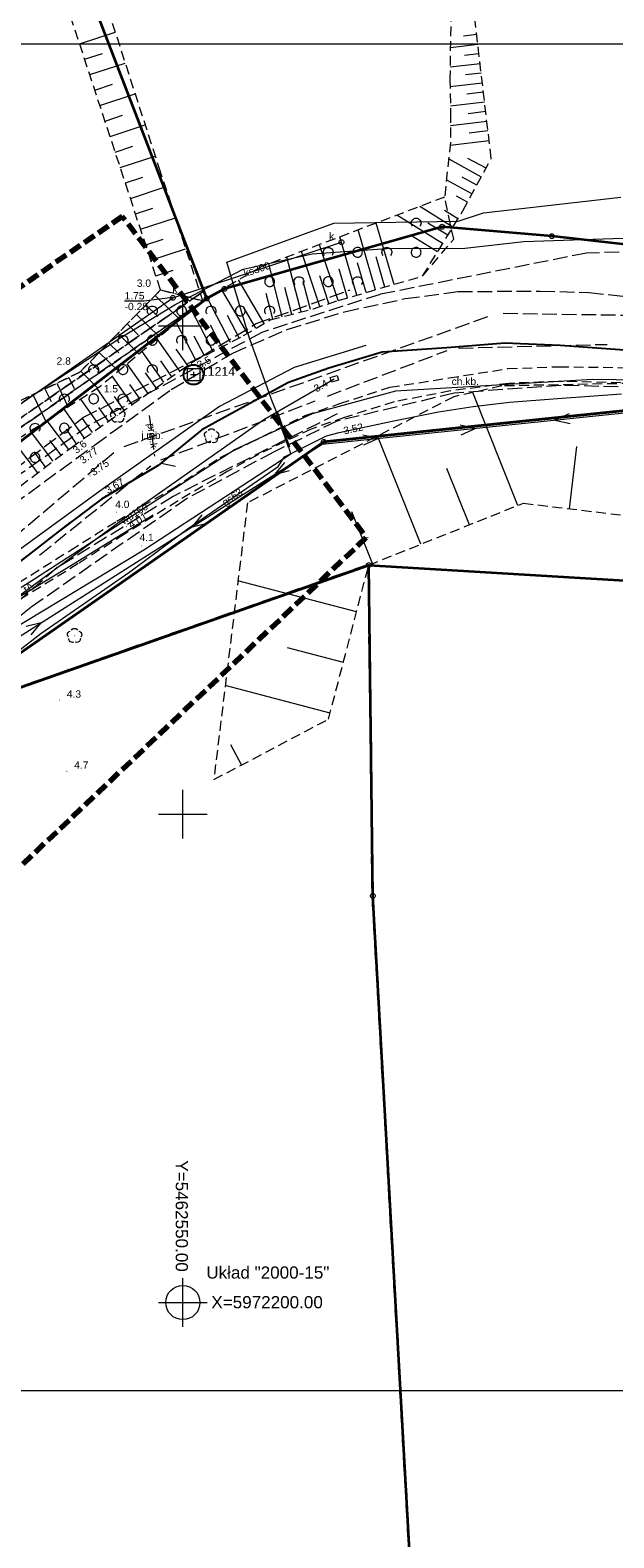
# Model space of a CAD drawing. Extents: x 5459987 to 5506369, y 5959610 to 5991660.
# Tile 36 of 51: x 5462534 to 5462594, y 5972176 to 5972330. Entities that reach past the tile are written whole.
import ezdxf
from ezdxf.enums import TextEntityAlignment as Align

# ---------------------------------------------------------------- set-up
doc = ezdxf.new("R2010")
doc.units = 0
for name, pattern in [('L_0_05', [1.75, 1.25, -0.5]), ('PRZER1-1', [1, 0.5, -0.5]), ('PRZER2-1', [1.5, 1, -0.5]), ('PRZER3-1', [2, 1.5, -0.5]), ('PRZER3-2', [2.5, 1.5, -1])]:
    doc.linetypes.add(name, pattern=pattern)
doc.layers.get('0').update_dxf_attribs({"linetype": 'CONTINUOUS'})
for name, color, linetype, lineweight in [('ARKUSZ', 7, 'CONTINUOUS', 18), ('GEPPGD', 7, 'CONTINUOUS', 18), ('GEPPGO', 7, 'CONTINUOUS', 18), ('GESDZI', 7, 'CONTINUOUS', 18), ('GESJOB', 7, 'CONTINUOUS', 35), ('GESOZN', 7, 'CONTINUOUS', 18), ('GSLKRW', 7, 'CONTINUOUS', 25), ('GSPSSP', 7, 'CONTINUOUS', 18), ('GSPSSP_O', 7, 'CONTINUOUS', 18), ('GSPWPN', 7, 'CONTINUOUS', 13), ('GSPWPN_O', 7, 'CONTINUOUS', 13), ('GSPWPS', 7, 'CONTINUOUS', 13), ('GSPWPS_O', 7, 'CONTINUOUS', 13), ('GSSKOA', 7, 'CONTINUOUS', 18), ('GSSKOA_O', 7, 'CONTINUOUS', 18), ('GSSKOD', 7, 'CONTINUOUS', 18), ('GSSKOD_O', 7, 'CONTINUOUS', 18), ('GSSZAD', 7, 'CONTINUOUS', 18), ('GSSZSN', 7, 'CONTINUOUS', 18), ('GULLOB', 7, 'CONTINUOUS', 35), ('GUPIKP', 7, 'CONTINUOUS', 18), ('GUPPRZ_O', 7, 'CONTINUOUS', 18), ('KRZYZE_2000', 230, 'CONTINUOUS', 18), ('OSN_OZN', 1, 'L_0_05', 18), ('RAMKA', 7, 'CONTINUOUS', 18), ('ZAKRES', 3, 'L_0_05', 18)]:
    doc.layers.add(name, color=color, linetype=linetype, lineweight=lineweight)
for name, color, linetype, lineweight, true_color in [('GESKKL', 7, 'CONTINUOUS', 18, 0x24bc24), ('GESUZY', 7, 'CONTINUOUS', 18, 0x008000), ('GSPRDL', 7, 'CONTINUOUS', 18, 0x008000), ('GULEPR', 1, 'CONTINUOUS', 18, 0xff0000), ('GULGPR', 7, 'CONTINUOUS', 18, 0xbfbf00), ('GULGPR_O', 7, 'CONTINUOUS', 18, 0xbfbf00), ('GULKPR', 7, 'CONTINUOUS', 18, 0x803300), ('GULKPR_O', 7, 'CONTINUOUS', 18, 0x803300), ('GULTPR', 7, 'CONTINUOUS', 18, 0xff9100), ('GULTPR_O', 7, 'CONTINUOUS', 18, 0xff9100), ('GULWPR', 5, 'CONTINUOUS', 18, 0x0000ff), ('GULWPR_O', 5, 'CONTINUOUS', 18, 0x0000ff), ('GUPKSD', 7, 'CONTINUOUS', 18, 0x803300), ('GUPKSD_O', 7, 'CONTINUOUS', 18, 0x803300)]:
    doc.layers.add(name, color=color, linetype=linetype, lineweight=lineweight, true_color=true_color)
doc.styles.add('Arial', font='arial.ttf')

# ---------------------------------------------------------------- blocks, each defined once
blk = doc.blocks.new('GSPSSP1')
at = {"color": 0}
blk.add_lwpolyline([(0.625, 0.625), (0.625, -0.625), (-0.625, -0.625), (-0.625, 0.625)], close=True, dxfattribs=at)
for points in [[(0.3, 0), (-0.3, 0)], [(0, 0.3), (0, -0.3)]]:
    blk.add_lwpolyline(points, dxfattribs=at)
blk = doc.blocks.new('GSPRDL1')
blk.add_hatch(color=0).paths.add_polyline_path([(0, -0.045), (0.013906, -0.042798), (0.02645, -0.036406), (0.036406, -0.02645), (0.042798, -0.013906), (0.045, 0), (0.042798, 0.013906), (0.036406, 0.02645), (0.02645, 0.036406), (0.013906, 0.042798), (0, 0.045), (-0.013906, 0.042798), (-0.02645, 0.036406), (-0.036406, 0.02645), (-0.042798, 0.013906), (-0.045, 0), (-0.042798, -0.013906), (-0.036406, -0.02645), (-0.02645, -0.036406), (-0.013906, -0.042798)])
at = {"color": 0}
for points in [[(-0.635969, -0.134326), (-0.70458, -0.024001), (-0.731429, 0.103115), (-0.713292, 0.231763), (-0.652348, 0.346501), (-0.55591, 0.433559), (-0.435555, 0.482485)], [(-0.324277, 0.563333), (-0.240553, 0.662679), (-0.127956, 0.727494), (0, 0.75), (0.127956, 0.727494), (0.240553, 0.662679), (0.324277, 0.563333)], [(0.435555, 0.482485), (0.55591, 0.433559), (0.652348, 0.346501), (0.713292, 0.231763), (0.731429, 0.103115), (0.70458, -0.024001), (0.635969, -0.134326)], [(-0.068773, -0.646351), (-0.194901, -0.677512), (-0.324092, -0.663766), (-0.440839, -0.606763), (-0.531129, -0.513345), (-0.584125, -0.394725), (-0.593465, -0.265141)], [(0.593465, -0.265141), (0.584125, -0.394725), (0.531129, -0.513345), (0.440839, -0.606763), (0.324092, -0.663766), (0.194901, -0.677512), (0.068773, -0.646351)]]:
    blk.add_lwpolyline(points, dxfattribs=at)
blk = doc.blocks.new('GSPWPN1')
blk.add_hatch(color=0).paths.add_polyline_path([(-0.045, 0), (-0.043467, -0.011647), (-0.038971, -0.0225), (-0.03182, -0.03182), (-0.0225, -0.038971), (-0.011647, -0.043467), (0, -0.045), (0.011647, -0.043467), (0.0225, -0.038971), (0.03182, -0.03182), (0.038971, -0.0225), (0.043467, -0.011647), (0.045, 0), (0.043467, 0.011647), (0.038971, 0.0225), (0.03182, 0.03182), (0.0225, 0.038971), (0.011647, 0.043467), (0, 0.045), (-0.011647, 0.043467), (-0.0225, 0.038971), (-0.03182, 0.03182), (-0.038971, 0.0225), (-0.043467, 0.011647)])
blk = doc.blocks.new('GSPWPS1')
blk.add_hatch(color=0).paths.add_polyline_path([(-0.045, 0), (-0.043467, -0.011647), (-0.038971, -0.0225), (-0.03182, -0.03182), (-0.0225, -0.038971), (-0.011647, -0.043467), (0, -0.045), (0.011647, -0.043467), (0.0225, -0.038971), (0.03182, -0.03182), (0.038971, -0.0225), (0.043467, -0.011647), (0.045, 0), (0.043467, 0.011647), (0.038971, 0.0225), (0.03182, 0.03182), (0.0225, 0.038971), (0.011647, 0.043467), (0, 0.045), (-0.011647, 0.043467), (-0.0225, 0.038971), (-0.03182, 0.03182), (-0.038971, 0.0225), (-0.043467, 0.011647)])
blk = doc.blocks.new('GUPKSD1')
at = {"color": 0}
blk.add_lwpolyline([(0, 0.25), (0.064705, 0.241481), (0.125, 0.216506), (0.176777, 0.176777), (0.216506, 0.125), (0.241481, 0.064705), (0.25, 0), (0.241481, -0.064705), (0.216506, -0.125), (0.176777, -0.176777), (0.125, -0.216506), (0.064705, -0.241481), (0, -0.25), (-0.064705, -0.241481), (-0.125, -0.216506), (-0.176777, -0.176777), (-0.216506, -0.125), (-0.241481, -0.064705), (-0.25, 0), (-0.241481, 0.064705), (-0.216506, 0.125), (-0.176777, 0.176777), (-0.125, 0.216506), (-0.064705, 0.241481)], close=True, dxfattribs=at)
blk = doc.blocks.new('GUPIKP1_3')
at = {"color": 0}
blk.add_lwpolyline([(0.375, -0.25), (-0.375, -0.25), (-0.375, 0.25), (0.375, 0.25)], close=True, dxfattribs=at)
blk = doc.blocks.new('GEPPGD1_1')
at = {"color": 0}
blk.add_lwpolyline([(0, 0.25), (0.077254, 0.237764), (0.146946, 0.202254), (0.202254, 0.146946), (0.237764, 0.077254), (0.25, 0), (0.237764, -0.077254), (0.202254, -0.146946), (0.146946, -0.202254), (0.077254, -0.237764), (0, -0.25), (-0.077254, -0.237764), (-0.146946, -0.202254), (-0.202254, -0.146946), (-0.237764, -0.077254), (-0.25, 0), (-0.237764, 0.077254), (-0.202254, 0.146946), (-0.146946, 0.202254), (-0.077254, 0.237764)], close=True, dxfattribs=at)
blk = doc.blocks.new('GEPPGO1_1')
at = {"color": 0}
blk.add_lwpolyline([(0, 0.25), (0.077254, 0.237764), (0.146946, 0.202254), (0.202254, 0.146946), (0.237764, 0.077254), (0.25, 0), (0.237764, -0.077254), (0.202254, -0.146946), (0.146946, -0.202254), (0.077254, -0.237764), (0, -0.25), (-0.077254, -0.237764), (-0.146946, -0.202254), (-0.202254, -0.146946), (-0.237764, -0.077254), (-0.25, 0), (-0.237764, 0.077254), (-0.202254, 0.146946), (-0.146946, 0.202254), (-0.077254, 0.237764)], close=True, dxfattribs=at)
blk = doc.blocks.new('SUEP1')
at = {"color": 0}
blk.add_lwpolyline([(-0.75, -0.5), (0.75, 0), (-0.75, 0.5)], dxfattribs=at)
blk = doc.blocks.new('GSSZAD1')
at = {"color": 0}
blk.add_lwpolyline([(0.5, 0), (0.490964, 0.094626), (0.464184, 0.185831), (0.420627, 0.27032), (0.361867, 0.34504), (0.290028, 0.407288), (0.207708, 0.454816), (0.117879, 0.485906), (0.023791, 0.499434), (-0.071157, 0.494911), (-0.163534, 0.4725), (-0.25, 0.433013), (-0.32743, 0.377875), (-0.393027, 0.309079), (-0.444418, 0.229113), (-0.479746, 0.140866), (-0.497736, 0.047528), (-0.497736, -0.047528), (-0.479746, -0.140866), (-0.444418, -0.229113), (-0.393027, -0.309079), (-0.32743, -0.377875), (-0.25, -0.433013), (-0.163534, -0.4725), (-0.071157, -0.494911), (0.023791, -0.499434), (0.117879, -0.485906), (0.207708, -0.454816), (0.290028, -0.407288), (0.361867, -0.34504), (0.420627, -0.27032), (0.464184, -0.185831), (0.490964, -0.094626)], close=True, dxfattribs=at)
blk = doc.blocks.new('GSSZAD2')
at = {"color": 0}
blk.add_lwpolyline([(-0.390312, -0.3125), (-0.445567, -0.226869), (-0.482312, -0.131814), (-0.49902, -0.031282), (-0.494998, 0.070549), (-0.470412, 0.169449), (-0.426283, 0.26131), (-0.364446, 0.342315), (-0.287468, 0.409099), (-0.198548, 0.458889), (-0.10138, 0.489614), (0, 0.5), (0.10138, 0.489614), (0.198548, 0.458889), (0.287468, 0.409099), (0.364446, 0.342315), (0.426283, 0.26131), (0.470412, 0.169449), (0.494998, 0.070549), (0.49902, -0.031282), (0.482312, -0.131814), (0.445567, -0.226869), (0.390312, -0.3125)], dxfattribs=at)

msp = doc.modelspace()

# ---------------------------------------------------------------- linework, layer by layer
at = {"layer": 'ARKUSZ', "color": 252, "linetype": 'Continuous', "lineweight": 13, "flags": 128}
msp.add_lwpolyline([(5462335.08, 5972031.83), (5462632.06, 5972031.83), (5462632.06, 5972328.82), (5462335.08, 5972328.82), (5462335.08, 5972031.83)], dxfattribs=at)
at = {"layer": 'GESDZI', "color": 86, "linetype": 'Continuous', "lineweight": 35, "true_color": 0x1a7000, "elevation": 10.22}
for points in [[(5462552.44, 5972302.79), (5462515.07, 5972400), (5462508.3, 5972371.1), (5462501.95, 5972343.96), (5462495.52, 5972316.49), (5462483.95, 5972267.08), (5462501.99, 5972264.94), (5462514.49, 5972273.68)], [(5462651.22, 5972267.96), (5462653.76, 5972289.26), (5462603.85, 5972292.22), (5462564.43, 5972288.11), (5462523.12, 5972259.37), (5462569.03, 5972275.5), (5462615.12, 5972272.71)]]:
    msp.add_lwpolyline(points, close=True, dxfattribs=at)
for points in [[(5462464.9, 5972151.67), (5462472.7, 5972196.07), (5462523.12, 5972259.37), (5462564.43, 5972288.11), (5462603.85, 5972292.22), (5462653.76, 5972289.26), (5462695.34, 5972286.78), (5462700.13, 5972289.31), (5462695.37, 5972302.27), (5462663.21, 5972300.67), (5462630.84, 5972304.3), (5462587.76, 5972309.16), (5462576.53, 5972310.13), (5462554.27, 5972303.77), (5462552.44, 5972302.79), (5462514.49, 5972273.68), (5462499.09, 5972259.82), (5462484.81, 5972241.37), (5462479.23, 5972234.17), (5462464.73, 5972209.82), (5462457.45, 5972184.44), (5462453.87, 5972157.77)], [(5462868.07, 5971903.66), (5462716.09, 5971917.91), (5462701.65, 5971919.26), (5462699.25, 5971919.55), (5462696.65, 5971919.73), (5462678.14, 5971921.53), (5462658.22, 5971923.38), (5462639.31, 5971925.14), (5462580.4, 5971930.64), (5462580.99, 5971970.63), (5462581.26, 5971988.63), (5462581.38, 5971996.63), (5462581.71, 5972019.24), (5462579.02, 5972070.41), (5462569.44, 5972241.64), (5462569.03, 5972275.5), (5462523.12, 5972259.37), (5462472.7, 5972196.07), (5462464.9, 5972151.67), (5462468.85, 5972073.61), (5462424.66, 5971940.41), (5462396.95, 5971904.43), (5462373.23, 5971712.32)]]:
    msp.add_lwpolyline(points, dxfattribs=at)
at = {"layer": 'GESJOB', "color": 252, "linetype": 'PRZER3-2', "lineweight": 35, "elevation": 10.22}
msp.add_lwpolyline([(5462579.02, 5972070.41), (5462569.44, 5972241.64), (5462569.03, 5972275.5), (5462523.12, 5972259.37), (5462472.7, 5972196.07), (5462464.9, 5972151.67)], dxfattribs=at)
msp.add_lwpolyline([(5462579.02, 5972070.41), (5462569.44, 5972241.64), (5462569.03, 5972275.5), (5462523.12, 5972259.37), (5462472.7, 5972196.07), (5462464.9, 5972151.67)], dxfattribs=at)
at = {"layer": 'GESKKL', "color": 252, "linetype": 'PRZER3-1', "lineweight": 18, "elevation": 10.06}
for points in [[(5462552.15, 5972303.54), (5462521.68, 5972382.8), (5462512.43, 5972406.86), (5462504.94, 5972371.87), (5462499.05, 5972344.63), (5462492.71, 5972317.15), (5462492.48, 5972316.16), (5462491.32, 5972316.47), (5462490.15, 5972316.86), (5462510.86, 5972276.46), (5462512.83, 5972276.31)], [(5462510.86, 5972276.46), (5462493.92, 5972277.83), (5462471.69, 5972283.13), (5462471.58, 5972282.03), (5462494.03, 5972276.57), (5462511.4, 5972275.42), (5462512.83, 5972275.32), (5462552.44, 5972302.79), (5462552.15, 5972303.54), (5462512.83, 5972276.31)], [(5462514.49, 5972273.68), (5462552.44, 5972302.79), (5462512.83, 5972275.32), (5462511.4, 5972275.42), (5462512.87, 5972272.55)], [(5462653.76, 5972289.26), (5462652.83, 5972281.43), (5462641.59, 5972282.05), (5462642.54, 5972289.93), (5462603.85, 5972292.22), (5462564.43, 5972288.11), (5462523.12, 5972259.37), (5462569.03, 5972275.5), (5462584.95, 5972274.54), (5462615.12, 5972272.71), (5462611.34, 5972241.74), (5462709.65, 5972236.05), (5462707.26, 5972248.16), (5462695.34, 5972286.78)]]:
    msp.add_lwpolyline(points, close=True, dxfattribs=at)
at = {"layer": 'GESOZN', "color": 252, "linetype": 'Continuous', "lineweight": 18, "elevation": 10.1}
msp.add_lwpolyline([(5462499.09, 5972259.82), (5462514.49, 5972273.68), (5462552.44, 5972302.79), (5462554.27, 5972303.77), (5462576.53, 5972310.13), (5462587.76, 5972309.16), (5462630.84, 5972304.3), (5462663.21, 5972300.67), (5462677.34, 5972310.48), (5462685.73, 5972328.91), (5462697.34, 5972382.35), (5462725.19, 5972503.01)], dxfattribs=at)
at = {"layer": 'GESUZY', "color": 252, "linetype": 'PRZER1-1', "lineweight": 18, "elevation": 10.08}
for points in [[(5462552.15, 5972303.54), (5462521.68, 5972382.8), (5462512.43, 5972406.86), (5462504.94, 5972371.87), (5462499.05, 5972344.63), (5462492.71, 5972317.15), (5462492.48, 5972316.16), (5462491.32, 5972316.47), (5462490.15, 5972316.86), (5462510.86, 5972276.46), (5462512.83, 5972276.31)], [(5462510.86, 5972276.46), (5462493.92, 5972277.83), (5462471.69, 5972283.13), (5462471.58, 5972282.03), (5462494.03, 5972276.57), (5462511.4, 5972275.42), (5462512.83, 5972275.32), (5462552.44, 5972302.79), (5462552.15, 5972303.54), (5462512.83, 5972276.31)], [(5462514.49, 5972273.68), (5462552.44, 5972302.79), (5462512.83, 5972275.32), (5462511.4, 5972275.42), (5462512.87, 5972272.55)], [(5462653.76, 5972289.26), (5462652.83, 5972281.43), (5462641.59, 5972282.05), (5462642.54, 5972289.93), (5462603.85, 5972292.22), (5462564.43, 5972288.11), (5462523.12, 5972259.37), (5462569.03, 5972275.5), (5462584.95, 5972274.54), (5462615.12, 5972272.71), (5462611.34, 5972241.74), (5462709.65, 5972236.05), (5462707.26, 5972248.16), (5462695.34, 5972286.78)]]:
    msp.add_lwpolyline(points, close=True, dxfattribs=at)
for points in [[(5462464.9, 5972151.67), (5462472.7, 5972196.07), (5462523.12, 5972259.37), (5462564.43, 5972288.11), (5462603.85, 5972292.22), (5462642.54, 5972289.93), (5462653.76, 5972289.26), (5462695.34, 5972286.78), (5462700.13, 5972289.31), (5462695.37, 5972302.27), (5462663.21, 5972300.67), (5462644.62, 5972302.75), (5462630.84, 5972304.3), (5462587.76, 5972309.16), (5462576.53, 5972310.13), (5462554.27, 5972303.77), (5462552.44, 5972302.79), (5462514.49, 5972273.68), (5462499.09, 5972259.82), (5462484.81, 5972241.37), (5462479.23, 5972234.17), (5462464.73, 5972209.82), (5462457.45, 5972184.44), (5462453.87, 5972157.77)], [(5462573.87, 5972162.41), (5462571.2, 5972210.24), (5462570.07, 5972230.35), (5462569.44, 5972241.64), (5462569.03, 5972275.5), (5462523.12, 5972259.37), (5462472.7, 5972196.07), (5462464.9, 5972151.67)]]:
    msp.add_lwpolyline(points, dxfattribs=at)
at = {"layer": 'GSLKRW', "color": 252, "linetype": 'Continuous', "lineweight": 25, "elevation": 10.18}
msp.add_lwpolyline([(5462597.99, 5972297.3), (5462588.62, 5972297.98), (5462582.97, 5972298.2), (5462577.01, 5972297.72), (5462570.41, 5972297.28), (5462564.95, 5972295.66), (5462560.81, 5972294.19), (5462555.36, 5972291.2), (5462551.96, 5972289.33), (5462547.48, 5972285.68), (5462541.68, 5972282.25), (5462537.24, 5972278.9), (5462528.77, 5972272.35)], dxfattribs=at)
at = {"layer": 'GSSKOA', "color": 252, "linetype": 'PRZER3-1', "lineweight": 18, "elevation": 10.18}
for points in [[(5462530.96, 5972280.47), (5462540.96, 5972287.78), (5462548.82, 5972293.47), (5462555.12, 5972297.2), (5462560.67, 5972299.61), (5462566.56, 5972301.43), (5462572.74, 5972302.77), (5462578.16, 5972303.49), (5462586.57, 5972303.55), (5462591.55, 5972303.4), (5462604.14, 5972302.05)], [(5462597.99, 5972297.3), (5462588.62, 5972297.98), (5462582.97, 5972298.2), (5462577.01, 5972297.72), (5462570.41, 5972297.28), (5462564.95, 5972295.66), (5462560.81, 5972294.19), (5462555.36, 5972291.2), (5462551.96, 5972289.33), (5462547.48, 5972285.68), (5462541.68, 5972282.25), (5462537.24, 5972278.9), (5462528.77, 5972272.35)]]:
    msp.add_lwpolyline(points, dxfattribs=at)
at = {"layer": 'GSSKOD', "color": 252, "linetype": 'PRZER2-1', "lineweight": 18, "elevation": 10.18}
for points in [[(5462529.36, 5972271.29), (5462538.47, 5972277), (5462543.25, 5972280), (5462548.91, 5972283.3), (5462553.82, 5972286.52), (5462556.87, 5972288.02), (5462562.51, 5972290.8), (5462566.06, 5972292.02), (5462571.18, 5972293.7), (5462577.26, 5972294.65), (5462583.26, 5972295.61), (5462588.52, 5972295.8), (5462597.9, 5972295.67)], [(5462597.84, 5972294.09), (5462588.43, 5972294.3), (5462583.39, 5972294.09), (5462577.39, 5972293.33), (5462571.63, 5972292.2), (5462566.53, 5972290.6), (5462563.14, 5972289.42), (5462557.67, 5972286.79), (5462554.62, 5972285.1), (5462549.51, 5972282.07), (5462544.02, 5972278.65), (5462539.29, 5972275.64), (5462530.23, 5972270.04)]]:
    msp.add_lwpolyline(points, dxfattribs=at)
at = {"layer": 'GSSZAD', "color": 252, "linetype": 'PRZER2-1', "lineweight": 18, "elevation": 10.1}
msp.add_lwpolyline([(5462510.04, 5972266.58), (5462516.65, 5972271), (5462523.79, 5972276.32), (5462538.59, 5972287.54), (5462551.04, 5972296.3), (5462556.2, 5972298.98), (5462558.94, 5972300.6), (5462563.39, 5972301.74), (5462565.91, 5972302.58), (5462574.54, 5972305.08), (5462577.72, 5972308.87), (5462576.79, 5972313.17), (5462558.01, 5972306.02), (5462552.03, 5972302.55), (5462547.72, 5972303.66), (5462539.45, 5972295.23), (5462527.98, 5972289.76), (5462518.15, 5972281.59), (5462514.19, 5972277.44)], close=True, dxfattribs=at)
at = {"layer": 'GSSZSN', "color": 252, "linetype": 'PRZER2-1', "lineweight": 18, "elevation": 10.06}
for points in [[(5462547.72, 5972303.66), (5462526.33, 5972368.72), (5462509.81, 5972422.4), (5462505.66, 5972427.28), (5462501.46, 5972432.24), (5462499.13, 5972439.02), (5462500.78, 5972439.77), (5462505.1, 5972430.64), (5462511.76, 5972422.94), (5462529.41, 5972372.38), (5462547.55, 5972316.2), (5462552.03, 5972302.55)], [(5462510.04, 5972266.58), (5462514.19, 5972277.44), (5462518.15, 5972281.59), (5462527.98, 5972289.76), (5462539.45, 5972295.23), (5462547.72, 5972303.66), (5462552.03, 5972302.55), (5462541.51, 5972293.74), (5462518.74, 5972279.15)], [(5462553.17, 5972253.54), (5462564.91, 5972259.72), (5462569.03, 5972275.5), (5462584.86, 5972281.83), (5462614.73, 5972278.23), (5462634.8, 5972272.05), (5462666.27, 5972267.77), (5462676.29, 5972263.91), (5462687.05, 5972266.44), (5462662.71, 5972274.78), (5462657.93, 5972275.89), (5462635.98, 5972280.82), (5462608.97, 5972292.88), (5462598.93, 5972294.15), (5462582.65, 5972293.83), (5462577.74, 5972292.72), (5462556.62, 5972281.87)]]:
    msp.add_lwpolyline(points, close=True, dxfattribs=at)
msp.add_lwpolyline([(5462577.56, 5972339.63), (5462577.33, 5972325.28), (5462577.4, 5972321.78), (5462577.39, 5972318.75), (5462576.79, 5972313.17), (5462558.01, 5972306.02), (5462552.03, 5972302.55), (5462541.51, 5972293.74), (5462518.74, 5972279.15), (5462510.04, 5972266.58), (5462516.65, 5972271), (5462523.79, 5972276.32), (5462538.59, 5972287.54), (5462551.04, 5972296.3), (5462556.2, 5972298.98), (5462558.94, 5972300.6), (5462563.39, 5972301.74), (5462565.91, 5972302.58), (5462574.54, 5972305.08), (5462578.67, 5972311.77), (5462581.56, 5972317.11), (5462579.59, 5972333.97)], dxfattribs=at)
at = {"layer": 'GSSZSN', "color": 252, "linetype": 'Continuous', "lineweight": 18, "elevation": 10.06}
for points in [[(5462539.43, 5972328.86), (5462543.07, 5972330.06)], [(5462580.08, 5972329.81), (5462578.74, 5972329.65)], [(5462577.38, 5972328.49), (5462580.19, 5972328.82)], [(5462539.95, 5972327.28), (5462541.77, 5972327.88)], [(5462540.47, 5972325.7), (5462544.1, 5972326.89)], [(5462577.35, 5972326.49), (5462580.42, 5972326.85)], [(5462580.31, 5972327.83), (5462578.84, 5972327.66)], [(5462580.54, 5972325.86), (5462578.93, 5972325.67)], [(5462541, 5972324.11), (5462542.8, 5972324.71)], [(5462541.52, 5972322.53), (5462545.12, 5972323.72)], [(5462577.34, 5972324.49), (5462580.66, 5972324.87)], [(5462580.77, 5972323.89), (5462579.07, 5972323.69)], [(5462577.38, 5972322.49), (5462580.89, 5972322.9)], [(5462542.04, 5972320.95), (5462543.84, 5972321.54)], [(5462542.56, 5972319.36), (5462546.15, 5972320.55)], [(5462577.39, 5972320.49), (5462581.12, 5972320.93)], [(5462581, 5972321.91), (5462579.2, 5972321.7)], [(5462581.23, 5972319.94), (5462579.31, 5972319.72)], [(5462543.08, 5972317.78), (5462544.87, 5972318.37)], [(5462577.36, 5972318.49), (5462581.35, 5972318.95)], [(5462543.6, 5972316.2), (5462547.17, 5972317.37)], [(5462577.21, 5972317.07), (5462580.55, 5972315.25)], [(5462581.03, 5972316.12), (5462579.17, 5972317.13)], [(5462544.12, 5972314.62), (5462545.9, 5972315.2)], [(5462576.98, 5972314.93), (5462579.61, 5972313.5)], [(5462580.08, 5972314.38), (5462578.59, 5972315.19)], [(5462544.64, 5972313.03), (5462548.2, 5972314.2)], [(5462579.13, 5972312.63), (5462578, 5972313.25)], [(5462545.16, 5972311.45), (5462546.94, 5972312.03)], [(5462576.59, 5972308.41), (5462571.9, 5972311.3)], [(5462577.64, 5972310.1), (5462574.24, 5972312.2)], [(5462578.16, 5972310.95), (5462576.78, 5972311.79)], [(5462545.68, 5972309.87), (5462549.24, 5972311.04)], [(5462569.71, 5972303.68), (5462567.94, 5972309.8)], [(5462571.62, 5972304.23), (5462569.8, 5972310.51)], [(5462577.11, 5972309.25), (5462575.09, 5972310.5)], [(5462546.2, 5972308.28), (5462547.98, 5972308.87)], [(5462565.89, 5972302.57), (5462563.99, 5972308.29)], [(5462567.8, 5972303.13), (5462566.08, 5972309.09)], [(5462576.07, 5972307.56), (5462573.4, 5972309.21)], [(5462546.72, 5972306.7), (5462550.28, 5972307.87)], [(5462562.1, 5972301.41), (5462560.66, 5972307.03)], [(5462564.01, 5972301.95), (5462562.13, 5972307.59)], [(5462570.66, 5972303.96), (5462569.77, 5972307.05)], [(5462547.24, 5972305.12), (5462549.02, 5972305.7)], [(5462560.17, 5972300.92), (5462558.79, 5972306.32)], [(5462564.95, 5972302.26), (5462564.01, 5972305.1)], [(5462566.85, 5972302.85), (5462566, 5972305.79)], [(5462568.76, 5972303.4), (5462567.88, 5972306.42)], [(5462556.62, 5972299.23), (5462553.98, 5972303.68)], [(5462558.33, 5972300.24), (5462555.7, 5972304.68)], [(5462561.14, 5972301.16), (5462560.43, 5972303.92)], [(5462563.06, 5972301.66), (5462562.33, 5972304.52)], [(5462546.22, 5972302.13), (5462547.44, 5972300.93)], [(5462547.17, 5972303.1), (5462549.72, 5972300.61)], [(5462554.87, 5972298.29), (5462552.51, 5972302.83)], [(5462559.21, 5972300.67), (5462558.54, 5972303.3)], [(5462545.27, 5972301.16), (5462547.62, 5972298.85)], [(5462553.1, 5972297.37), (5462550.9, 5972301.61)], [(5462555.75, 5972298.75), (5462554.56, 5972301.04)], [(5462557.47, 5972299.73), (5462556.16, 5972301.96)], [(5462543.36, 5972299.22), (5462545.52, 5972297.1)], [(5462544.31, 5972300.19), (5462545.44, 5972299.08)], [(5462551.34, 5972296.46), (5462549.34, 5972300.3)], [(5462552.22, 5972296.91), (5462551.17, 5972298.93)], [(5462553.99, 5972297.83), (5462552.83, 5972300.05)], [(5462542.41, 5972298.24), (5462543.44, 5972297.23)], [(5462548.07, 5972294.21), (5462545.84, 5972297.37)], [(5462549.69, 5972295.35), (5462547.37, 5972298.65)], [(5462550.5, 5972295.92), (5462549.32, 5972297.61)], [(5462540.5, 5972296.3), (5462541.44, 5972295.38)], [(5462541.45, 5972297.27), (5462543.42, 5972295.34)], [(5462546.44, 5972293.07), (5462544.32, 5972296.09)], [(5462548.88, 5972294.78), (5462547.74, 5972296.39)], [(5462538.34, 5972294.7), (5462538.89, 5972293.56)], [(5462539.55, 5972295.33), (5462541.3, 5972293.61)], [(5462544.82, 5972291.92), (5462542.79, 5972294.81)], [(5462547.26, 5972293.64), (5462546.17, 5972295.18)], [(5462534.66, 5972292.94), (5462535.97, 5972290.19)], [(5462535.89, 5972293.53), (5462536.51, 5972292.23)], [(5462537.12, 5972294.12), (5462538.28, 5972291.67)], [(5462543.19, 5972290.78), (5462541.23, 5972293.56)], [(5462544.01, 5972291.35), (5462543.01, 5972292.76)], [(5462545.63, 5972292.49), (5462544.59, 5972293.97)], [(5462584.3, 5972281.61), (5462579.68, 5972293.16)], [(5462539.94, 5972288.49), (5462537.89, 5972291.42)], [(5462541.57, 5972289.64), (5462539.56, 5972292.49)], [(5462542.38, 5972290.21), (5462541.39, 5972291.62)], [(5462538.33, 5972287.34), (5462536.1, 5972290.27)], [(5462540.76, 5972289.06), (5462539.74, 5972290.51)], [(5462535.16, 5972284.94), (5462532.75, 5972288.12)], [(5462536.74, 5972286.14), (5462534.42, 5972289.2)], [(5462537.54, 5972286.74), (5462536.4, 5972288.24)], [(5462539.13, 5972287.92), (5462538.09, 5972289.4)], [(5462574.37, 5972277.63), (5462569.94, 5972288.71)], [(5462535.95, 5972285.54), (5462534.77, 5972287.1)], [(5462589.58, 5972281.26), (5462590.34, 5972287.63)], [(5462579.33, 5972279.62), (5462577.03, 5972285.39)], [(5462569.4, 5972275.65), (5462567.28, 5972280.95)], [(5462567.78, 5972270.71), (5462555.64, 5972273.88)], [(5462566.43, 5972265.53), (5462560.71, 5972267.02)], [(5462565.07, 5972260.35), (5462554.34, 5972263.16)], [(5462556.02, 5972255.04), (5462554.93, 5972257.1)]]:
    msp.add_lwpolyline(points, dxfattribs=at)
at = {"layer": 'GULEPR', "color": 1, "linetype": 'Continuous', "lineweight": 18, "true_color": 0xff0000, "elevation": 10.14}
for points in [[(5462521.87, 5972262.5), (5462546.02, 5972277.04), (5462561.04, 5972286.89), (5462560.86, 5972287.58), (5462559.63, 5972291.13), (5462559.19, 5972292.17), (5462556.75, 5972298.92), (5462554.52, 5972306.51), (5462565.46, 5972310.49), (5462578.18, 5972310.69), (5462580.76, 5972311.55), (5462594.81, 5972313.15)], [(5462521.87, 5972262.5), (5462546.02, 5972277.04), (5462561.04, 5972286.89), (5462560.86, 5972287.58), (5462559.63, 5972291.13), (5462559.19, 5972292.17), (5462556.75, 5972298.92), (5462554.52, 5972306.51), (5462565.46, 5972310.49), (5462578.18, 5972310.69), (5462580.76, 5972311.55), (5462594.81, 5972313.15)], [(5462533.64, 5972292.19), (5462543.66, 5972298.78), (5462549.29, 5972302.19), (5462556.19, 5972305.8), (5462563.24, 5972307.35), (5462570.84, 5972307.89), (5462578.85, 5972307.94), (5462584.91, 5972308.62), (5462602.16, 5972309.19)], [(5462533.64, 5972292.19), (5462543.66, 5972298.78), (5462549.29, 5972302.19), (5462556.19, 5972305.8), (5462563.24, 5972307.35), (5462570.84, 5972307.89), (5462578.85, 5972307.94), (5462584.91, 5972308.62), (5462602.16, 5972309.19)], [(5462471.06, 5972220.73), (5462522.2, 5972261.15), (5462564.25, 5972287.86), (5462603.75, 5972291.96), (5462636.14, 5972287.31), (5462663.05, 5972286.9), (5462691.01, 5972286.76)], [(5462471.06, 5972220.73), (5462522.2, 5972261.15), (5462564.25, 5972287.86), (5462603.75, 5972291.96), (5462636.14, 5972287.31), (5462663.05, 5972286.9), (5462691.01, 5972286.76)]]:
    msp.add_lwpolyline(points, dxfattribs=at)
at = {"layer": 'GULEPR', "color": 1, "linetype": 'PRZER3-1', "lineweight": 18, "true_color": 0xff0000, "elevation": 10.14}
for points in [[(5462454.37, 5972167.63), (5462455.53, 5972178.58), (5462457.9, 5972189.66), (5462460.05, 5972196.99), (5462459.36, 5972198.33), (5462461.87, 5972205.55), (5462469.13, 5972221.1), (5462472.01, 5972224.52), (5462473.4, 5972223.76), (5462481.31, 5972234.78), (5462486.34, 5972242.47), (5462494.9, 5972251.27), (5462509.22, 5972264.88), (5462517.06, 5972271.92), (5462517.5, 5972271.6), (5462525.04, 5972278.67), (5462532.62, 5972285.19), (5462539.85, 5972290.62), (5462551.92, 5972296.86), (5462557.52, 5972300.22), (5462567.13, 5972303.66)], [(5462454.37, 5972167.63), (5462455.53, 5972178.58), (5462457.9, 5972189.66), (5462460.05, 5972196.99), (5462459.36, 5972198.33), (5462461.87, 5972205.55), (5462469.13, 5972221.1), (5462472.01, 5972224.52), (5462473.4, 5972223.76), (5462481.31, 5972234.78), (5462486.34, 5972242.47), (5462494.9, 5972251.27), (5462509.22, 5972264.88), (5462517.06, 5972271.92), (5462517.5, 5972271.6), (5462525.04, 5972278.67), (5462532.62, 5972285.19), (5462539.85, 5972290.62), (5462551.92, 5972296.86), (5462557.52, 5972300.22), (5462567.13, 5972303.66)], [(5462596.56, 5972293.68), (5462588.73, 5972293.89), (5462577.78, 5972293.1), (5462565.76, 5972290.22), (5462559.28, 5972287.06), (5462550.47, 5972282.34), (5462534.43, 5972271.14), (5462524.34, 5972263.18), (5462521.95, 5972261.44), (5462512.83, 5972250.35), (5462496.49, 5972231.53), (5462491.46, 5972225.51), (5462477.06, 5972232.79)], [(5462596.56, 5972293.68), (5462588.73, 5972293.89), (5462577.78, 5972293.1), (5462565.76, 5972290.22), (5462559.28, 5972287.06), (5462550.47, 5972282.34), (5462534.43, 5972271.14), (5462524.34, 5972263.18), (5462521.95, 5972261.44), (5462512.83, 5972250.35), (5462496.49, 5972231.53), (5462491.46, 5972225.51), (5462477.06, 5972232.79)], [(5462596.56, 5972293.68), (5462588.73, 5972293.89), (5462577.78, 5972293.1), (5462565.76, 5972290.22), (5462559.28, 5972287.06), (5462550.47, 5972282.34), (5462534.43, 5972271.14), (5462524.34, 5972263.18), (5462521.95, 5972261.44), (5462512.83, 5972250.35), (5462496.49, 5972231.53), (5462491.46, 5972225.51), (5462477.06, 5972232.79)], [(5462596.56, 5972293.68), (5462588.73, 5972293.89), (5462577.78, 5972293.1), (5462565.76, 5972290.22), (5462559.28, 5972287.06), (5462550.47, 5972282.34), (5462534.43, 5972271.14), (5462524.34, 5972263.18), (5462521.95, 5972261.44), (5462512.83, 5972250.35), (5462496.49, 5972231.53), (5462491.46, 5972225.51), (5462477.06, 5972232.79)]]:
    msp.add_lwpolyline(points, dxfattribs=at)
at = {"layer": 'GULGPR', "color": 52, "linetype": 'Continuous', "lineweight": 18, "true_color": 0xbfbf00, "elevation": 10.14}
msp.add_lwpolyline([(5462525.34, 5972260.15), (5462527.03, 5972261.73), (5462529.22, 5972263.6), (5462533.48, 5972266.96), (5462535.47, 5972268.49), (5462544.56, 5972274.8), (5462550.43, 5972279.17), (5462559.77, 5972285.6), (5462560.39, 5972286.58), (5462562.31, 5972287.52), (5462564.69, 5972288.71), (5462566.01, 5972289.06), (5462571.41, 5972290.23), (5462576.18, 5972291.19), (5462579.72, 5972291.72), (5462583.44, 5972292.18), (5462588.35, 5972292.56), (5462594.91, 5972293.03)], dxfattribs=at)
at = {"layer": 'GULKPR', "linetype": 'Continuous', "lineweight": 18, "elevation": 10.14}
for points in [[(5462548.98, 5972302.85), (5462566.24, 5972308.55)], [(5462508.28, 5972274.54), (5462548.98, 5972302.85)]]:
    msp.add_lwpolyline(points, dxfattribs=at)
at = {"layer": 'GULKPR', "linetype": 'PRZER3-1', "lineweight": 18, "elevation": 10.14}
for points in [[(5462544.01, 5972287.64), (5462581.63, 5972301.08)], [(5462582.79, 5972301.27), (5462627.85, 5972300.6)], [(5462564.8, 5972292.78), (5462577.05, 5972297.47)], [(5462578.21, 5972297.7), (5462593.44, 5972298.09)], [(5462547.75, 5972286.26), (5462563.55, 5972292.3)], [(5462546.55, 5972290.81), (5462547.1, 5972286.65)], [(5462512.81, 5972261.48), (5462542.98, 5972287.05)], [(5462535.34, 5972276.52), (5462546.72, 5972285.67)], [(5462547.77, 5972285.93), (5462549.47, 5972285.59)]]:
    msp.add_lwpolyline(points, dxfattribs=at)
at = {"layer": 'GULLOB', "color": 1, "linetype": 'Continuous', "lineweight": 35, "true_color": 0xff0000, "elevation": 10.12}
msp.add_lwpolyline([(5462559.63, 5972291.13), (5462560.86, 5972287.58)], dxfattribs=at)
at = {"layer": 'GULTPR', "color": 30, "linetype": 'Continuous', "lineweight": 18, "true_color": 0xff9100, "elevation": 10.14}
for points in [[(5462568.74, 5972297.98), (5462561.41, 5972295.72), (5462553.77, 5972291.72), (5462541.87, 5972283.34), (5462532.95, 5972276.8), (5462510.33, 5972258.01), (5462509.39, 5972256.77), (5462508.65, 5972251.67), (5462506.09, 5972248.41)], [(5462568.74, 5972297.98), (5462561.41, 5972295.72), (5462553.77, 5972291.72), (5462541.87, 5972283.34), (5462532.95, 5972276.8), (5462510.33, 5972258.01), (5462509.39, 5972256.77), (5462508.65, 5972251.67), (5462506.09, 5972248.41)], [(5462502.97, 5972242.46), (5462503.28, 5972242.85), (5462512.38, 5972253.73), (5462522.78, 5972264.67), (5462545.76, 5972281.58), (5462558.29, 5972290.39), (5462565.08, 5972294.31), (5462565.5, 5972294.55)], [(5462502.97, 5972242.46), (5462503.28, 5972242.85), (5462512.38, 5972253.73), (5462522.78, 5972264.67), (5462545.76, 5972281.58), (5462558.29, 5972290.39), (5462565.08, 5972294.31), (5462565.5, 5972294.55)], [(5462546.95, 5972280.59), (5462537.91, 5972275.03), (5462528.91, 5972269.62), (5462518.89, 5972261.92), (5462513.25, 5972255.29), (5462502.97, 5972242.46)], [(5462546.95, 5972280.59), (5462537.91, 5972275.03), (5462528.91, 5972269.62), (5462518.89, 5972261.92), (5462513.25, 5972255.29), (5462502.97, 5972242.46)]]:
    msp.add_lwpolyline(points, dxfattribs=at)
at = {"layer": 'GULTPR', "color": 30, "linetype": 'PRZER3-1', "lineweight": 18, "true_color": 0xff9100, "elevation": 10.14}
msp.add_lwpolyline([(5462565.81, 5972290.97), (5462549.02, 5972282.53), (5462537.15, 5972275.24), (5462521.89, 5972261.92), (5462503.21, 5972242.75)], dxfattribs=at)
msp.add_lwpolyline([(5462565.81, 5972290.97), (5462549.02, 5972282.53), (5462537.15, 5972275.24), (5462521.89, 5972261.92), (5462503.21, 5972242.75)], dxfattribs=at)
at = {"layer": 'GULWPR', "color": 5, "linetype": 'PRZER3-1', "lineweight": 18, "true_color": 0x0000ff, "elevation": 10.14}
msp.add_lwpolyline([(5462704.96, 5972286.68), (5462681.77, 5972268.69), (5462660.5, 5972284.19), (5462661.37, 5972304.06), (5462604.65, 5972307.86), (5462591.32, 5972307.43), (5462570.18, 5972303.21), (5462558.07, 5972299.31), (5462540.38, 5972289.78), (5462532.79, 5972284.38), (5462516.83, 5972270.08), (5462495.22, 5972249.75), (5462486.82, 5972241.47), (5462470.9, 5972218.57), (5462465.33, 5972207.57), (5462456.75, 5972177.4), (5462455.25, 5972162.81)], dxfattribs=at)
at = {"layer": 'GULWPR', "color": 5, "linetype": 'Continuous', "lineweight": 18, "true_color": 0x0000ff, "elevation": 10.14}
msp.add_lwpolyline([(5462603.86, 5972294.31), (5462591.95, 5972294.48), (5462571.78, 5972293.31), (5462563.24, 5972290.97), (5462555.34, 5972287.34), (5462534.81, 5972274.06), (5462522.33, 5972266.2), (5462514.54, 5972258.78), (5462503.76, 5972247.07), (5462500.55, 5972243.78), (5462492.53, 5972234.05), (5462484.37, 5972239.52), (5462483.55, 5972240.1), (5462479.5, 5972241.98), (5462478.83, 5972240.96), (5462478.03, 5972239.31)], dxfattribs=at)
at = {"layer": 'GUPPRZ_O', "color": 36, "linetype": 'Continuous', "lineweight": 13, "true_color": 0x803300, "elevation": 10.8, "flags": 128}
msp.add_lwpolyline([(5462548.95, 5972302.87), (5462546, 5972302.51), (5462544.04, 5972302.51)], dxfattribs=at)
at = {"layer": 'KRZYZE_2000', "color": 252, "lineweight": 18, "flags": 128}
for points in [[(5462550, 5972297.5), (5462550, 5972302.5)], [(5462547.5, 5972300), (5462552.5, 5972300)], [(5462550, 5972247.5), (5462550, 5972252.5)], [(5462547.5, 5972250), (5462552.5, 5972250)], [(5462550, 5972197.5), (5462550, 5972202.5)], [(5462547.5, 5972200), (5462552.5, 5972200)]]:
    msp.add_lwpolyline(points, dxfattribs=at)
at = {"layer": 'KRZYZE_2000', "color": 252, "linetype": 'Continuous', "lineweight": 18}
msp.add_circle((5462550, 5972200), 1.75, dxfattribs=at)
at = {"layer": 'OSN_OZN', "color": 252, "linetype": 'Continuous', "lineweight": 25}
msp.add_circle((5462551.09, 5972294.99), 1.02, dxfattribs=at)
at = {"layer": 'RAMKA', "color": 252, "linetype": 'Continuous', "lineweight": 13, "flags": 128}
msp.add_lwpolyline([(5462519.83, 5972042.46), (5462624.78, 5972042.46), (5462624.78, 5972190.96), (5462519.83, 5972190.96), (5462519.83, 5972042.46)], dxfattribs=at)
at = {"layer": 'ZAKRES', "color": 252, "lineweight": 70, "flags": 128}
msp.add_lwpolyline([(5462543.8, 5972311.19), (5462511.46, 5972288.78), (5462481.09, 5972259.6), (5462422.01, 5972247.35), (5462418.13, 5972209.64), (5462389.82, 5972163.08), (5462367.15, 5972078.93), (5462475.94, 5972049.63), (5462481.47, 5972081.94), (5462475.95, 5972139.11), (5462481.03, 5972188.17), (5462517.69, 5972229.73), (5462568.77, 5972278.32)], close=True, dxfattribs=at)

# ---------------------------------------------------------------- block references
at = {"layer": 'GEPPGD', "color": 86, "linetype": 'Continuous', "lineweight": 18, "true_color": 0x1a7000}
for p in [(5462576.53, 5972310.13, 10.24), (5462587.76, 5972309.16, 10.24), (5462554.27, 5972303.77, 10.24), (5462552.44, 5972302.79, 10.24), (5462564.43, 5972288.11, 10.24)]:
    msp.add_blockref('GEPPGD1_1', p, dxfattribs=at)
at = {"layer": 'GEPPGO', "color": 252, "linetype": 'Continuous', "lineweight": 18}
for p in [(5462569.03, 5972275.5, 10.24), (5462569.44, 5972241.64, 10.24)]:
    msp.add_blockref('GEPPGO1_1', p, dxfattribs=at)
at = {"layer": 'GSPRDL', "color": 252, "linetype": 'Continuous', "lineweight": 18}
for p in [(5462543.34, 5972290.8, 10.12), (5462552.94, 5972288.7, 10.12), (5462538.92, 5972268.26, 10.12)]:
    msp.add_blockref('GSPRDL1', p, dxfattribs=at)
at = {"layer": 'GSPSSP', "color": 252, "linetype": 'Continuous', "lineweight": 18}
msp.add_blockref('GSPSSP1', (5462551.1, 5972294.98, 10.36), dxfattribs=at)
at = {"layer": 'GSPWPN', "color": 252, "linetype": 'Continuous', "lineweight": 13}
for p in [(5462547.72, 5972303.66, 10.08), (5462551.04, 5972296.3, 10.08), (5462539.45, 5972295.23, 10.08), (5462541.51, 5972293.74, 10.08), (5462538.59, 5972287.54, 10.08), (5462543.22, 5972280.92, 10.08), (5462545.76, 5972277.46, 10.08), (5462537.38, 5972261.67, 10.08), (5462538.13, 5972254.39, 10.08)]:
    msp.add_blockref('GSPWPN1', p, dxfattribs=at)
at = {"layer": 'GSPWPS', "color": 252, "linetype": 'Continuous', "lineweight": 13}
for p in [(5462539.11, 5972286.47, 10.08), (5462540.51, 5972284.63, 10.08), (5462542.07, 5972282.6, 10.08), (5462544.23, 5972279.42, 10.08)]:
    msp.add_blockref('GSPWPS1', p, dxfattribs=at)
at = {"layer": 'GSSZAD', "color": 252, "linetype": 'Continuous', "lineweight": 18}
for name, p in [('GSSZAD2', (5462573.88, 5972310.51, 10.1)), ('GSSZAD2', (5462564.88, 5972307.51, 10.1)), ('GSSZAD1', (5462567.88, 5972307.51, 10.1)), ('GSSZAD2', (5462570.88, 5972307.51, 10.1)), ('GSSZAD1', (5462573.88, 5972307.51, 10.1)), ('GSSZAD1', (5462558.88, 5972304.51, 10.1)), ('GSSZAD2', (5462561.88, 5972304.51, 10.1)), ('GSSZAD1', (5462564.88, 5972304.51, 10.1)), ('GSSZAD2', (5462567.88, 5972304.51, 10.1)), ('GSSZAD2', (5462546.88, 5972301.51, 10.1)), ('GSSZAD1', (5462549.88, 5972301.51, 10.1)), ('GSSZAD2', (5462552.88, 5972301.51, 10.1)), ('GSSZAD1', (5462555.88, 5972301.51, 10.1)), ('GSSZAD2', (5462558.88, 5972301.51, 10.1)), ('GSSZAD2', (5462543.88, 5972298.51, 10.1)), ('GSSZAD1', (5462546.88, 5972298.51, 10.1)), ('GSSZAD2', (5462549.88, 5972298.51, 10.1)), ('GSSZAD1', (5462552.88, 5972298.51, 10.1)), ('GSSZAD2', (5462540.88, 5972295.51, 10.1)), ('GSSZAD1', (5462543.88, 5972295.51, 10.1)), ('GSSZAD2', (5462546.88, 5972295.51, 10.1)), ('GSSZAD2', (5462537.88, 5972292.51, 10.1)), ('GSSZAD1', (5462540.88, 5972292.51, 10.1)), ('GSSZAD2', (5462543.88, 5972292.51, 10.1)), ('GSSZAD2', (5462534.88, 5972289.51, 10.1)), ('GSSZAD1', (5462537.88, 5972289.51, 10.1)), ('GSSZAD1', (5462534.88, 5972286.51, 10.1))]:
    msp.add_blockref(name, p, dxfattribs=at)
at = {"layer": 'GULEPR', "color": 1, "linetype": 'Continuous', "lineweight": 18, "true_color": 0xff0000}
for p, rotation in [((5462579.17, 5972289.41, 10.14), 5.920436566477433), ((5462588.83, 5972290.41, 10.14), 185.9204365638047), ((5462569.22, 5972288.37, 10.14), 5.920436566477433), ((5462560.03, 5972285.18, 10.14), 212.4209626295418), ((5462551.59, 5972279.82, 10.14), 212.4209626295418), ((5462534.86, 5972269.19, 10.14), 32.42096262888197)]:
    msp.add_blockref('SUEP1', p, dxfattribs=dict(at, rotation=rotation))
at = {"layer": 'GUPIKP', "color": 252, "linetype": 'Continuous', "lineweight": 18, "rotation": 16.65076174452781}
msp.add_blockref('GUPIKP1_3', (5462565.5, 5972294.55, 10.16), dxfattribs=at)
at = {"layer": 'GUPKSD', "linetype": 'Continuous', "lineweight": 18}
for p in [(5462566.24, 5972308.55, 10.16), (5462548.98, 5972302.85, 10.16)]:
    msp.add_blockref('GUPKSD1', p, dxfattribs=at)

# ---------------------------------------------------------------- texts
at = {"layer": 'GSPSSP_O', "color": 252, "linetype": 'Continuous', "lineweight": 0, "style": 'Arial'}
msp.add_text('11214', height=0.9, dxfattribs=at).set_placement((5462551.85, 5972294.87, 10.8))
at = {"layer": 'GSPWPN_O', "color": 252, "linetype": 'Continuous', "lineweight": 0, "style": 'Arial'}
for s, rotation, p in [('3.0', 360, (5462545.29, 5972303.98, 10.8)), ('2.8', 360, (5462537.08, 5972296.01, 10.8)), ('3.5', 27.4838, (5462551.69, 5972295.59, 10.8)), ('1.5', 360, (5462541.91, 5972293.17, 10.8)), ('3.6', 39.0368, (5462539.12, 5972286.85, 10.8)), ('4.0', 360, (5462543.08, 5972281.34, 10.8)), ('4.1', 360, (5462545.56, 5972277.95, 10.8))]:
    msp.add_text(s, height=0.75, rotation=rotation, dxfattribs=at).set_placement(p)
for s, p in [('4.3', (5462538.13, 5972261.92, 10.8)), ('4.7', (5462538.88, 5972254.64, 10.8))]:
    msp.add_text(s, height=0.75, dxfattribs=at).set_placement(p)
at = {"layer": 'GSPWPS_O', "color": 252, "linetype": 'Continuous', "lineweight": 0, "style": 'Arial'}
for s, rotation, p in [('3.77', 36.1513, (5462539.78, 5972285.81, 10.8)), ('3.75', 35.1851, (5462540.88, 5972284.59, 10.8)), ('3.67', 31.0943, (5462542.34, 5972282.74, 10.8)), ('4.01', 31.202, (5462544.71, 5972279.22, 10.8))]:
    msp.add_text(s, height=0.75, rotation=rotation, dxfattribs=at).set_placement(p)
at = {"layer": 'GSSKOA_O', "color": 252, "linetype": 'Continuous', "lineweight": 0, "style": 'Arial'}
msp.add_text('j.mb.', height=0.75, dxfattribs=at).set_placement((5462546.88, 5972288.4, 10.8), align=Align.CENTER)
at = {"layer": 'GSSKOD_O', "color": 252, "linetype": 'Continuous', "lineweight": 0, "style": 'Arial'}
msp.add_text('ch.kb.', height=0.75, dxfattribs=at).set_placement((5462578.91, 5972293.92, 10.8), align=Align.CENTER)
at = {"layer": 'GULGPR_O', "color": 52, "linetype": 'Continuous', "lineweight": 0, "true_color": 0xbfbf00, "style": 'Arial'}
msp.add_text('gs63', height=0.75, rotation=34.545, dxfattribs=at).set_placement((5462555.27, 5972282.14, 10.8), align=Align.CENTER)
at = {"layer": 'GULKPR_O', "color": 36, "linetype": 'Continuous', "lineweight": 0, "true_color": 0x803300, "style": 'Arial'}
for s, rotation, p in [('ks300', 18.2754, (5462557.7, 5972305.42, 10.8)), ('proj.k', 277.5825, (5462546.54, 5972288.69, 10.8))]:
    msp.add_text(s, height=0.75, rotation=rotation, dxfattribs=at).set_placement(p, align=Align.CENTER)
at = {"layer": 'GULTPR_O', "color": 30, "linetype": 'Continuous', "lineweight": 0, "true_color": 0xff9100, "style": 'Arial'}
msp.add_text('tA', height=0.75, rotation=36.3477, dxfattribs=at).set_placement((5462534.44, 5972272.89, 10.8), align=Align.CENTER)
at = {"layer": 'GULWPR_O', "color": 5, "linetype": 'Continuous', "lineweight": 0, "true_color": 0x0000ff, "style": 'Arial'}
msp.add_text('wo160', height=0.75, rotation=32.8971, dxfattribs=at).set_placement((5462545.23, 5972280.45, 10.8), align=Align.CENTER)
at = {"layer": 'GUPKSD_O', "color": 252, "linetype": 'Continuous', "lineweight": 0, "style": 'Arial'}
msp.add_text('k', height=0.75, dxfattribs=at).set_placement((5462565.49, 5972308.8, 10.8), align=Align.RIGHT)
msp.add_text('k', height=0.75, rotation=360, dxfattribs=at).set_placement((5462549.46, 5972303.36, 10.8), align=Align.RIGHT)
at = {"layer": 'GUPPRZ_O', "color": 36, "linetype": 'Continuous', "lineweight": 0, "true_color": 0x803300, "style": 'Arial'}
for s, p in [('-0.28', (5462544.04, 5972301.59, 10.8)), ('1.75', (5462544.04, 5972302.69, 10.8))]:
    msp.add_text(s, height=0.75, rotation=360, dxfattribs=at).set_placement(p)
at = {"layer": 'GUPPRZ_O', "color": 30, "linetype": 'Continuous', "lineweight": 0, "true_color": 0xff9100, "style": 'Arial'}
msp.add_text('3.4', height=0.75, rotation=29.9965, dxfattribs=at).set_placement((5462564.94, 5972293.89, 10.8), align=Align.RIGHT)
at = {"layer": 'GUPPRZ_O', "color": 52, "linetype": 'Continuous', "lineweight": 0, "true_color": 0xbfbf00, "style": 'Arial'}
msp.add_text('3.52', height=0.75, rotation=12.2251, dxfattribs=at).set_placement((5462566.53, 5972288.87, 10.8))
at = {"layer": 'KRZYZE_2000', "color": 252, "lineweight": 25, "style": 'Arial'}
msp.add_text('Y=5462550.00', height=1.25, rotation=-90, dxfattribs=at).set_placement((5462549.27, 5972214.56))
for s, p in [('Układ "2000-15"', (5462552.4, 5972202.45)), ('X=5972200.00', (5462552.92, 5972199.41))]:
    msp.add_text(s, height=1.25, dxfattribs=at).set_placement(p)

doc.saveas('drawing.dxf')
